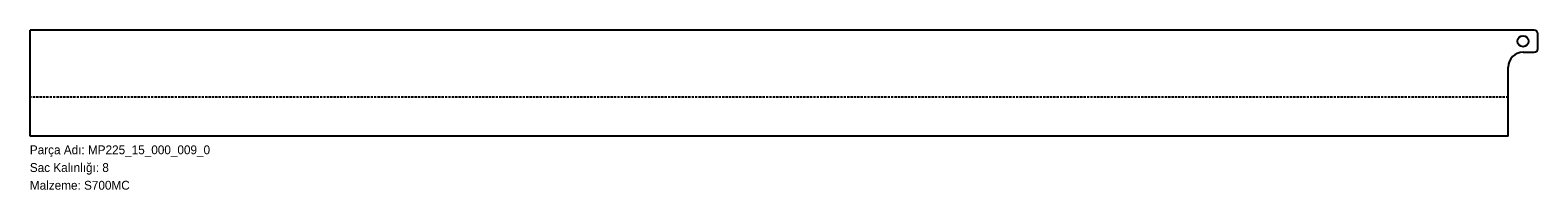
# Model space of a CAD drawing. Header units: millimetres. Extents: x 0 to 2040, y -72 to 144.
import ezdxf

# ---------------------------------------------------------------- set-up
doc = ezdxf.new("R2010")
doc.units = ezdxf.units.MM
for name, pattern in [('SLD-Katı', [0]), ('SLD-Kesik', [4.572, 3.048, -1.524]), ('SLD-Sürekli', [0])]:
    doc.linetypes.add(name, pattern=pattern)
doc.layers.add('METIN', color=96, linetype='SLD-Katı')
doc.styles.add('SLDTEXTSTYLE0', font='ARIAL.TTF', dxfattribs={"width": 0.948, "bigfont": 'bigfont'})
doc.styles.add('SLDTEXTSTYLE1', font='ARIAL.TTF', dxfattribs={"width": 0.948})

msp = doc.modelspace()

# ---------------------------------------------------------------- linework, layer by layer
at = {"color": 7, "linetype": 'SLD-Sürekli', "lineweight": 25}
for p, q in [((2035.4, 144.1), (0.4, 144.1)), ((0.4, 0.4), (0.4, 144.1)), ((2040.4, 119.1), (2040.4, 139.1)), ((2020.4, 114.1), (2035.4, 114.1)), ((2000.4, 0.4), (2000.4, 94.1)), ((2000.4, 0.4), (0.4, 0.4))]:
    msp.add_line(p, q, dxfattribs=at)
at = {"color": 7, "linetype": 'SLD-Kesik'}
msp.add_line((2000.4, 53.3), (0.4, 53.3), dxfattribs=at)
at = {"color": 7, "linetype": 'SLD-Sürekli', "lineweight": 25}
msp.add_circle((2020.4, 129.1), 7.5, dxfattribs=at)
for centre, radius, start, end in [((2035.4, 139.1), 5, 0, 90), ((2020.4, 94.1), 20, 90, 180), ((2035.4, 119.1), 5, 270, 0)]:
    msp.add_arc(centre, radius, start, end, dxfattribs=at)

# ---------------------------------------------------------------- texts
at = {"layer": 'METIN', "char_height": 12, "attachment_point": 1}
for s, insert, style in [('Parça Adı: MP225_15_000_009_0', (0, -12), 'SLDTEXTSTYLE0'), ('Sac Kalınlığı: 8', (0, -36), 'SLDTEXTSTYLE0'), ('Malzeme: S700MC', (0, -60), 'SLDTEXTSTYLE1')]:
    msp.add_mtext(s, dxfattribs=dict(at, insert=insert, style=style))

doc.saveas('drawing.dxf')
